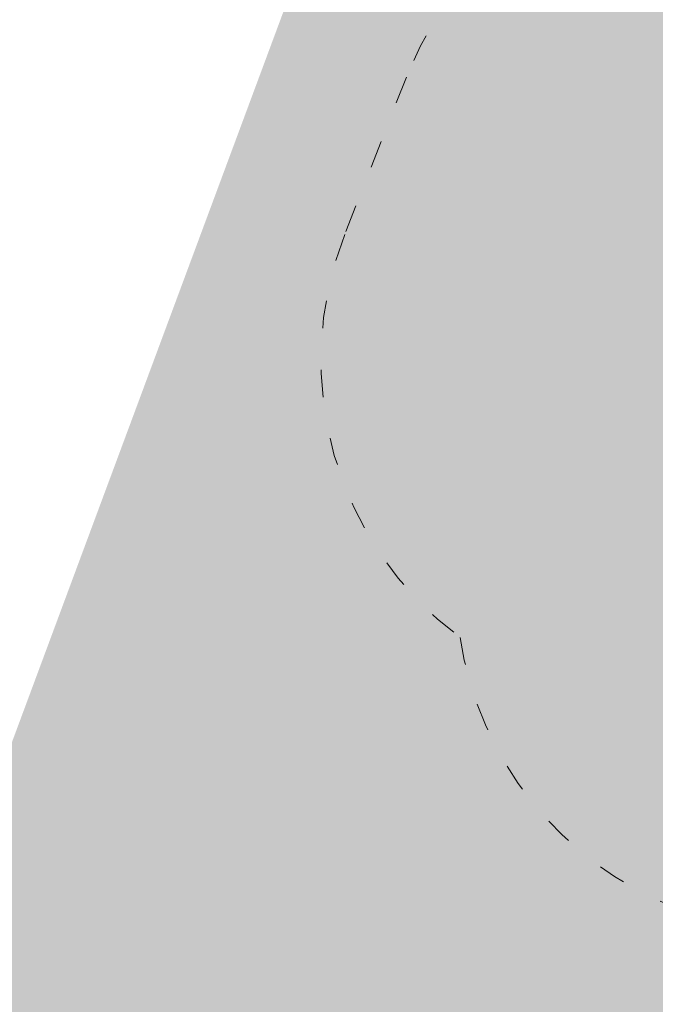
# Model space of a CAD drawing. Header units: millimetres. Extents: x 3129 to 3819, y 1527 to 1744.
# Tile 24 of 125: x 3192.68 to 3195.44, y 1655.11 to 1659.39. Entities that reach past the tile are written whole.
import ezdxf

# ---------------------------------------------------------------- set-up
doc = ezdxf.new("R2010")
doc.units = ezdxf.units.MM
doc.linetypes.add('ACAD_ISO03W100', pattern=[30, 12, -18])
doc.layers.get('0').update_dxf_attribs({"lineweight": 5})
doc.layers.add('1_poly', color=74, linetype='Continuous', lineweight=9)
doc.layers.add('1_strefa', color=7, linetype='ACAD_ISO03W100', lineweight=13)
picture_1 = doc.add_image_def('image1.jpg', size_in_pixel=(9921, 7015))

msp = doc.modelspace()

# ---------------------------------------------------------------- hatches: boundary and pattern name
at = {"layer": '1_poly'}
h = msp.add_hatch(dxfattribs=at)
h.set_pattern_fill('GRASS', color=256, scale=0.02)
h.paths.add_polyline_path([(3216.1681, 1662.1004), (3213.8849, 1655.9558), (3208.592, 1657.9226), (3205.6845, 1650.0982), (3192.2151, 1655.1032), (3194.4281, 1661.0585), (3184.8422, 1664.6205), (3182.6293, 1658.6652), (3177.1803, 1660.6899), (3175.7888, 1672.1583), (3177.4038, 1676.5047)])

# ---------------------------------------------------------------- linework, layer by layer
at = {"layer": '1_strefa', "color": 0, "ltscale": 0.01}
msp.add_lwpolyline([(3198.5574, 1659.1294), (3198.8223, 1659.8065, 0.414141), (3198.2557, 1661.102), (3197.8157, 1661.2744, 0.414214), (3196.5199, 1660.7079), (3196.2461, 1660.0088, 0.403327), (3194.3549, 1659.1396), (3194.0873, 1658.4561, 0.338175), (3194.5886, 1656.7057, 0.268314), (3195.525, 1655.5316), (3196.0409, 1655.3296, 0.252429), (3197.4543, 1655.5019), (3197.6816, 1655.4128, 0.414214), (3199.6253, 1656.2626), (3199.9097, 1656.9889, 0.414214), (3199.0599, 1658.9326)], format="xyb", close=True, dxfattribs=at)

# ---------------------------------------------------------------- pictures from other files: only their frames are drawn
image = msp.add_image(picture_1, insert=(3128.6609, 1737.4987), size_in_units=(210.2364, 148.6552), rotation=-90, dxfattribs=dict(fade=43))
image.dxf.flags = 7

doc.saveas('drawing.dxf')
